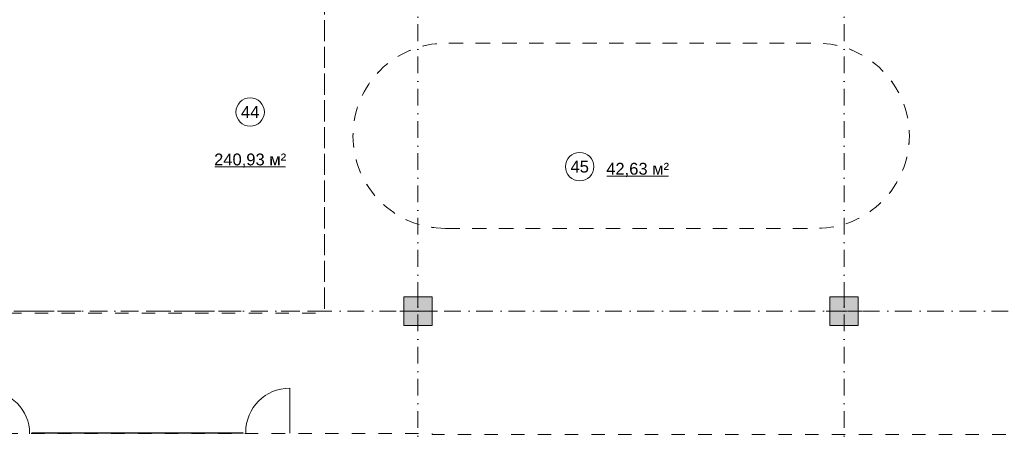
# Model space of a CAD drawing. Header units: millimetres. Extents: x 0 to 1184, y 0 to 836.
# Tile 16 of 66: x 267 to 475, y 514 to 601. Entities that reach past the tile are written whole.
import ezdxf
from ezdxf.xclip import XClip

# ---------------------------------------------------------------- set-up
doc = ezdxf.new("R2010")
doc.units = ezdxf.units.MM
doc.header["$MEASUREMENT"] = 0
doc.header["$XCLIPFRAME"] = 0
doc.linetypes.add('Штриховая', pattern=[5.644444, 2.822222, -2.822222])
doc.linetypes.add('Штрихпунктирная', pattern=[6.702778, 3.527778, -1.763889, 0, -1.411111])
for name, color, linetype in [('Конструктив - Колонны', 7, 'Continuous'), ('Конструктив - Навесные Стены', 7, 'Continuous'), ('Элемент Модели - Зона', 7, 'Continuous'), ('Элемент Модели - Оси', 7, 'Continuous')]:
    doc.layers.add(name, color=color, linetype=linetype)
doc.styles.add('СГЕНЕРИР_СТИЛЬ_3', font='txt')

# ---------------------------------------------------------------- blocks, each defined once
blk = doc.blocks.new('Чертеж_4_4', base_point=(-278.48, 89.56))
at = {"layer": 'Конструктив - Колонны', "linetype": 'Continuous', "lineweight": 0, "true_color": 0x000000}
for points in [[(348.52, 536.56), (354.52, 536.56), (354.52, 542.56), (348.52, 542.56)], [(438.52, 536.56), (444.52, 536.56), (444.52, 542.56), (438.52, 542.56)]]:
    blk.add_hatch(color=18, dxfattribs=at).paths.add_polyline_path(points)
at = {"layer": 'Конструктив - Навесные Стены', "linetype": 'Continuous', "lineweight": 0, "true_color": 0x000000}
blk.add_hatch(color=18, dxfattribs=at).paths.add_polyline_path([(270.02, 513.91), (270.02, 513.81), (314.65, 513.81), (314.65, 513.91)])
at = {"layer": 'Конструктив - Колонны', "color": 251, "linetype": 'Continuous', "lineweight": 5, "true_color": 0x575757}
for p, q in [((351.52, 540.36), (351.52, 543.36)), ((441.52, 540.36), (441.52, 543.36)), ((350.72, 539.56), (347.72, 539.56)), ((351.52, 538.76), (351.52, 535.76)), ((352.32, 539.56), (355.32, 539.56)), ((440.72, 539.56), (437.72, 539.56)), ((441.52, 538.76), (441.52, 535.76)), ((442.32, 539.56), (445.32, 539.56))]:
    blk.add_line(p, q, dxfattribs=at)
at = {"layer": 'Конструктив - Колонны', "color": 251, "linetype": 'Continuous', "lineweight": 15, "true_color": 0x575757, "flags": 128}
for points in [[(348.52, 536.56), (354.52, 536.56), (354.52, 542.56), (348.52, 542.56)], [(438.52, 536.56), (444.52, 536.56), (444.52, 542.56), (438.52, 542.56)]]:
    blk.add_lwpolyline(points, close=True, dxfattribs=at)
at = {"layer": 'Конструктив - Колонны', "color": 251, "linetype": 'Continuous', "lineweight": 5, "true_color": 0x575757}
for p in [(351.52, 539.56), (441.52, 539.56)]:
    blk.add_point(p, dxfattribs=at)
at = {"layer": 'Конструктив - Навесные Стены', "color": 7, "linetype": 'Continuous', "lineweight": 15, "flags": 128}
blk.add_lwpolyline([(270.02, 513.91), (270.02, 513.81), (314.65, 513.81), (314.65, 513.91)], close=True, dxfattribs=at)
at = {"layer": 'Элемент Модели - Зона', "color": 7, "linetype": 'Continuous', "lineweight": 15}
for p, q in [((308.64, 570.05), (323.54, 570.05)), ((391.43, 568.08), (404.44, 568.08)), ((324.46, 514.01), (324.46, 523.33)), ((315.15, 514.01), (315.15, 513.81)), ((315.15, 513.81), (315.15, 514.01)), ((324.46, 514.01), (324.46, 513.81)), ((324.46, 513.81), (324.46, 514.01))]:
    blk.add_line(p, q, dxfattribs=at)
at = {"layer": 'Элемент Модели - Зона', "color": 7, "linetype": 'Штриховая', "lineweight": 15, "flags": 128}
for points in [[(83.02, 539.14), (82.62, 539.14), (82.62, 452.76), (140.32, 452.76), (140.32, 480.98), (172.95, 513.62), (173.09, 513.47), (173.09, 513.76), (354.52, 513.76), (354.52, 513.56), (495.52, 513.56), (495.52, 513.76), (862.33, 513.76), (894.69, 481.33), (894.72, 477.98), (894.72, 452.61), (895.12, 452.61), (895.12, 432.56), (892.72, 432.56), (892.72, 446.56), (888.52, 446.56), (888.52, 450.56), (804.52, 450.56), (804.52, 446.56), (798.52, 446.56), (798.52, 450.56), (714.72, 450.56), (714.72, 359.26), (798.52, 359.26), (798.52, 366.06), (804.52, 366.06), (804.52, 354.16), (845.32, 354.16), (845.32, 363.26), (846.52, 363.26), (846.52, 301.37), (892.72, 301.37), (892.72, 352.06), (888.02, 352.06), (888.02, 367.06), (892.72, 367.06), (892.72, 417.56), (895.12, 417.56), (895.12, 291.06), (892.72, 291.06), (892.72, 298.97), (714.72, 298.97), (714.72, 236.06), (892.72, 236.06), (892.72, 266.56), (888.52, 266.56), (888.52, 272.82), (892.72, 272.82), (892.72, 276.06), (895.12, 276.06), (895.12, 272.76), (930.02, 272.76), (930.02, 461.62), (923.91, 461.62), (923.91, 539.56), (978.52, 539.56), (978.52, 542.56), (984.52, 542.56), (984.52, 539.56), (1131.77, 539.56), (1131.77, 540.56), (1122.77, 540.56), (1122.77, 564.56), (1048.52, 564.56), (1048.52, 626.36), (1026.82, 626.36), (1026.82, 632.56), (1013.35, 632.56), (984.52, 632.56), (984.52, 626.56), (978.52, 626.56), (978.52, 631.69), (969.52, 631.69), (894.52, 631.69), (894.52, 626.56), (888.52, 626.56), (888.52, 631.69), (804.52, 631.69), (804.52, 626.56), (798.52, 626.56), (798.52, 631.69), (714.52, 631.69), (714.52, 626.56), (708.52, 626.56), (708.52, 631.69), (628.02, 631.69), (628.02, 626.56), (622.02, 626.56), (621.02, 626.56), (621.02, 575.89), (496.02, 575.89), (496.02, 627.56), (496.02, 706.46), (496.12, 706.46), (496.12, 768.06), (468.72, 768.06), (468.72, 686.86), (461.17, 686.86), (461.17, 631.68), (444.52, 631.68), (444.52, 626.56), (438.52, 626.56), (438.52, 631.68), (354.52, 631.68), (354.52, 626.56), (348.52, 626.56), (348.52, 631.68), (331.77, 631.68), (331.77, 554.56), (331.77, 539.56), (264.52, 539.56), (264.52, 536.56), (258.52, 536.56), (258.52, 539.56), (174.52, 539.56), (174.52, 536.56), (168.52, 536.56), (168.52, 539.56), (89.02, 539.56), (89.02, 536.56), (83.02, 536.56)], [(82.62, 541.14), (82.62, 539.14), (83.02, 539.14), (83.02, 542.56), (89.02, 542.56), (89.02, 539.56), (168.52, 539.56), (168.52, 542.56), (174.52, 542.56), (174.52, 539.56), (258.52, 539.56), (258.52, 542.56), (264.52, 542.56), (264.52, 539.14), (331.77, 539.14), (331.77, 631.69), (331.88, 631.69), (331.88, 686.86), (327.32, 686.86), (327.32, 720.36), (324.52, 720.36), (324.52, 722.76), (348.32, 722.76), (348.32, 734.56), (280.72, 734.56), (280.72, 722.76), (309.52, 722.76), (309.52, 720.36), (301.52, 720.36), (301.52, 615.56), (207.52, 615.56), (207.52, 626.56), (82.62, 626.56), (82.62, 626.06)]]:
    blk.add_lwpolyline(points, close=True, dxfattribs=at)
for points in [[(357.34, 557.03), (435.78, 557.03, 1), (435.78, 596.1), (357.34, 596.1, 1)], [(357.34, 557.03, -1), (357.34, 596.1), (435.78, 596.1, -1), (435.78, 557.03)]]:
    blk.add_lwpolyline(points, format="xyb", close=True, dxfattribs=at)
at = {"layer": 'Элемент Модели - Зона', "color": 7, "linetype": 'Continuous', "lineweight": 15, "flags": 128}
for points in [[(319.09, 581.58, 1), (313.09, 581.58, 1)], [(388.69, 570.06, 1), (382.69, 570.06, 1)]]:
    blk.add_lwpolyline(points, format="xyb", close=True, dxfattribs=at)
at = {"layer": 'Элемент Модели - Зона', "color": 7, "linetype": 'Continuous', "lineweight": 15}
for centre, radius, start, end in [((260.42, 513.71), 9.1, 0, 90), ((324.46, 514.01), 9.31, 90, 180)]:
    blk.add_arc(centre, radius, start, end, dxfattribs=at)
at = {"layer": 'Элемент Модели - Оси', "color": 7, "linetype": 'Штрихпунктирная', "lineweight": 15}
for p, q in [((351.52, 831.39), (351.52, 166.93)), ((441.52, 831.39), (441.52, 166.93)), ((71.32, 539.56), (1182.02, 539.56))]:
    blk.add_line(p, q, dxfattribs=at)
at = {"layer": 'Элемент Модели - Зона', "color": 7, "linetype": 'Continuous', "lineweight": 15, "char_height": 2.5, "attachment_point": 5, "style": 'СГЕНЕРИР_СТИЛЬ_3'}
for s, insert in [('\\A1;{\\pqc;\\fArial|b0|i0|c204|p38;44}', (316.09, 581.58)), ('\\A1;{\\pqc;\\fArial|b0|i0|c204|p38;240,93 м²}', (316.09, 571.34)), ('\\A1;{\\pqc;\\fArial|b0|i0|c204|p38;45}', (385.69, 570.04)), ('\\A1;{\\pqc;\\fArial|b0|i0|c204|p38;42,63 м²}', (397.93, 569.38))]:
    blk.add_mtext(s, dxfattribs=dict(at, insert=insert))

msp = doc.modelspace()

# ---------------------------------------------------------------- block references
at = {"color": 161, "linetype": 'Continuous', "lineweight": 40, "true_color": 0x83aefe}
ref = msp.add_blockref('Чертеж_4_4', (-278.48, 89.56), dxfattribs=at)
XClip(ref).set_block_clipping_path([(71.3162990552, 166.9277917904), (1182.0208577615, 831.3911731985)])

doc.saveas('drawing.dxf')
